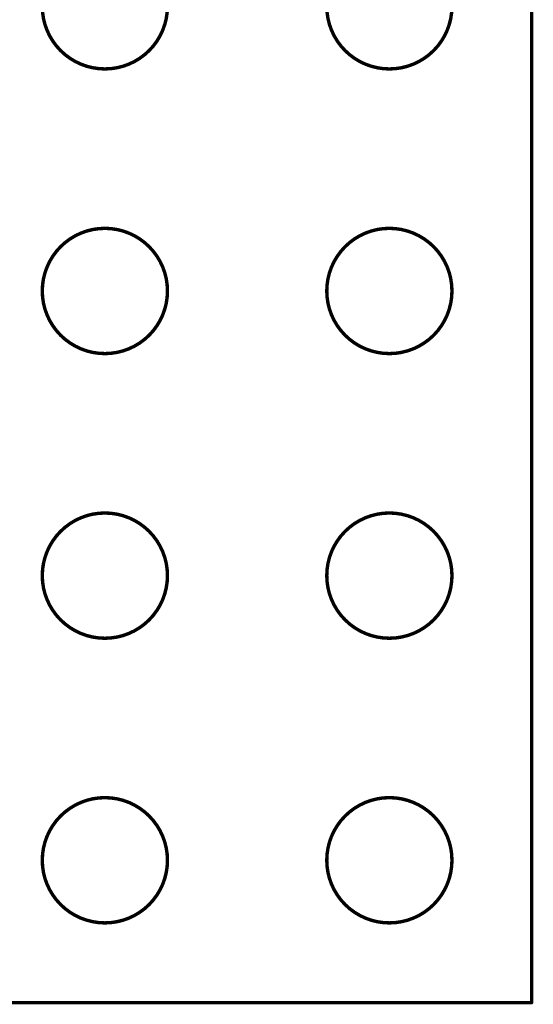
# Model space of a CAD drawing. Header units: millimetres. Extents: x -1.5 to 2.19, y -1.42 to 3.5.
# Tile 25 of 45: x 1.1 to 2, y 0 to 1.73. Entities that reach past the tile are written whole.
import ezdxf

# ---------------------------------------------------------------- set-up
doc = ezdxf.new("R2010")
doc.units = ezdxf.units.MM
doc.header["$MEASUREMENT"] = 0
doc.layers.add('Mechanical20', color=56, linetype='Continuous')

# ---------------------------------------------------------------- blocks, each defined once
blk = doc.blocks.new('C_______B_____G____22')
at = {"layer": 'Mechanical20', "const_width": 0.006}
for points in [[(1.75, 1.75), (1.75, -1.75)], [(-1.75, -1.75), (1.75, -1.75)]]:
    blk.add_lwpolyline(points, dxfattribs=at)
at = {"layer": 'Mechanical20'}
for points, const_width in [([(1.11, 0, 1), (0.89, 0, 1)], 0.006), ([(1.61, 0, 1), (1.39, 0, 1)], 0.006), ([(1.11, -0.5, 1), (0.89, -0.5, 1)], 0.006), ([(1.61, -0.5, 1), (1.39, -0.5, 1)], 0.006), ([(0.8885, -0.5, 1), (0.8915, -0.5, 1)], 0.003), ([(1.1085, -0.5, 1), (1.1115, -0.5, 1)], 0.003), ([(1.3885, -0.5, 1), (1.3915, -0.5, 1)], 0.003), ([(1.6085, -0.5, 1), (1.6115, -0.5, 1)], 0.003), ([(1.11, -1, 1), (0.89, -1, 1)], 0.006), ([(1.61, -1, 1), (1.39, -1, 1)], 0.006), ([(0.8885, -1, 1), (0.8915, -1, 1)], 0.003), ([(1.1085, -1, 1), (1.1115, -1, 1)], 0.003), ([(1.3885, -1, 1), (1.3915, -1, 1)], 0.003), ([(1.6085, -1, 1), (1.6115, -1, 1)], 0.003), ([(1.11, -1.5, 1), (0.89, -1.5, 1)], 0.006), ([(1.61, -1.5, 1), (1.39, -1.5, 1)], 0.006), ([(0.8885, -1.5, 1), (0.8915, -1.5, 1)], 0.003), ([(1.1085, -1.5, 1), (1.1115, -1.5, 1)], 0.003), ([(1.3885, -1.5, 1), (1.3915, -1.5, 1)], 0.003), ([(1.6085, -1.5, 1), (1.6115, -1.5, 1)], 0.003), ([(1.7485, -1.75, 1), (1.7515, -1.75, 1)], 0.003), ([(1.7485, -1.75, 1), (1.7515, -1.75, 1)], 0.003)]:
    blk.add_lwpolyline(points, format="xyb", close=True, dxfattribs=dict(at, const_width=const_width))

msp = doc.modelspace()

# ---------------------------------------------------------------- block references
msp.add_blockref('C_______B_____G____22', (0.25, 1.75))

doc.saveas('drawing.dxf')
